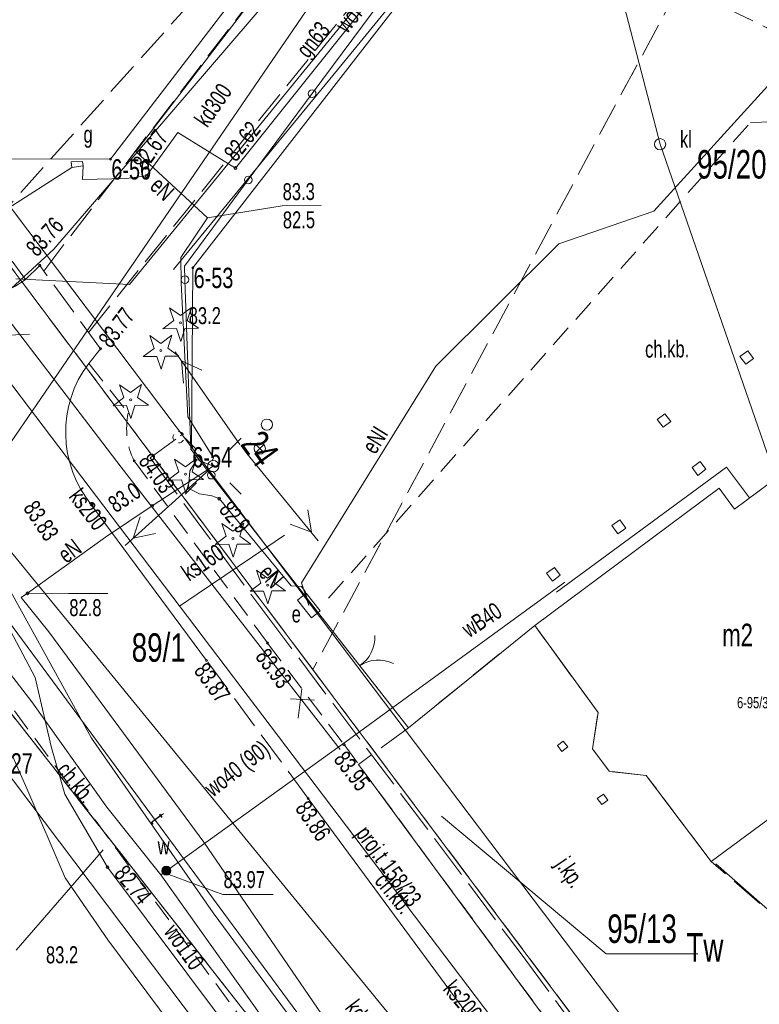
# Model space of a CAD drawing. Header units: metres. Extents: x -1013 to 1493497, y -5789518 to 1032.
# Tile 55 of 73: x -96 to -63, y 85 to 128. Entities that reach past the tile are written whole.
import ezdxf
from ezdxf.xclip import XClip

# ---------------------------------------------------------------- set-up
doc = ezdxf.new("R2010")
doc.units = ezdxf.units.M
doc.header["$MEASUREMENT"] = 0
doc.header["$XCLIPFRAME"] = 0
for name, pattern in [('2_KTCR02', [1.5, 1, -0.5]), ('2_KTJZ01', [2, 1.5, -0.5]), ('4_SUPT_P_01', [2.5, 2, -0.5]), ('4_SUPW_P_01', [2.5, 2, -0.5]), ('GUK', [2, 1.5, -0.5]), ('GUZ', [1, 0.5, -0.5])]:
    doc.linetypes.add(name, pattern=pattern)
doc.layers.add('700-L Mapa 1_100 dwg', color=7, linetype='Continuous')
doc.layers.add('711-L Wymiary opisy', color=7, linetype='Continuous')
for name, color, linetype, lineweight in [('703-L Płaszczyzny podejścia 2D3', 152, 'Continuous', 30), ('711-L Wymiary opisy1', 7, 'Continuous', 13), ('ex_02_DXF_MZ_500_4_07', 9, 'Continuous', 18), ('ex_02_DXF_MZ_500_4_Dzialki7', 9, 'Continuous', 18), ('ex_02_DXF_MZ_500_4_EADTD_T_07', 9, 'Continuous', 18), ('ex_02_DXF_MZ_500_4_EGBB_E_T_07', 9, 'Continuous', 18), ('ex_02_DXF_MZ_500_4_EGBB_L_07', 9, 'Continuous', 18), ('ex_02_DXF_MZ_500_4_EGBE_L_47', 9, 'Continuous', 18), ('ex_02_DXF_MZ_500_4_K1_BDOT_T_57', 9, 'Continuous', 18), ('ex_02_DXF_MZ_500_4_K1_EGIB_T_17', 9, 'Continuous', 18), ('ex_02_DXF_MZ_500_4_Kontury3', 9, 'Continuous', 18), ('ex_02_DXF_MZ_500_4_KTCR_E_T_17', 9, 'Continuous', 18), ('ex_02_DXF_MZ_500_4_KTCR_L_17', 9, 'Continuous', 18), ('ex_02_DXF_MZ_500_4_KTJZ_E_T_07', 9, 'Continuous', 18), ('ex_02_DXF_MZ_500_4_KTJZ_L_07', 9, 'Continuous', 18), ('ex_02_DXF_MZ_500_4_KTKR_L_07', 9, 'Continuous', 18), ('ex_02_DXF_MZ_500_4_KTOK_L_47', 9, 'Continuous', 18), ('ex_02_DXF_MZ_500_4_Numery_dzialek7', 9, 'Continuous', 18), ('ex_02_DXF_MZ_500_4_Numery_konturow3', 9, 'Continuous', 18), ('ex_02_DXF_MZ_500_4_Numery_punktow7', 9, 'Continuous', 18), ('ex_02_DXF_MZ_500_4_OBOP_T_03', 9, 'Continuous', 18), ('ex_02_DXF_MZ_500_4_Punkty7', 9, 'Continuous', 18), ('ex_02_DXF_MZ_500_4_RTPW_T_07', 9, 'Continuous', 18), ('ex_02_DXF_MZ_500_4_RTPW_T_17', 9, 'Continuous', 18), ('ex_02_DXF_MZ_500_4_SUOE_L_11', 9, 'Continuous', 18), ('ex_02_DXF_MZ_500_4_SUOW_L_05', 9, 'Continuous', 18), ('ex_02_DXF_MZ_500_4_SUPE_D_L_31', 9, 'Continuous', 18), ('ex_02_DXF_MZ_500_4_SUPE_E_T_31', 9, 'Continuous', 18), ('ex_02_DXF_MZ_500_4_SUPE_L_31', 9, 'Continuous', 18), ('ex_02_DXF_MZ_500_4_SUPE_S_T_07', 9, 'Continuous', 18), ('ex_02_DXF_MZ_500_4_SUPG_E_T_37', 9, 'Continuous', 18), ('ex_02_DXF_MZ_500_4_SUPG_L_252', 9, 'Continuous', 18), ('ex_02_DXF_MZ_500_4_SUPG_L_352', 9, 'Continuous', 18), ('ex_02_DXF_MZ_500_4_SUPK_D_L_034', 9, 'Continuous', 18), ('ex_02_DXF_MZ_500_4_SUPK_D_L_134', 9, 'Continuous', 18), ('ex_02_DXF_MZ_500_4_SUPK_E_T_034', 9, 'Continuous', 18), ('ex_02_DXF_MZ_500_4_SUPK_E_T_434', 9, 'Continuous', 18), ('ex_02_DXF_MZ_500_4_SUPK_L_034', 9, 'Continuous', 18), ('ex_02_DXF_MZ_500_4_SUPK_L_434', 9, 'Continuous', 18), ('ex_02_DXF_MZ_500_4_SUPP_E_T_630', 9, 'Continuous', 18), ('ex_02_DXF_MZ_500_4_SUPP_L_630', 9, 'Continuous', 18), ('ex_02_DXF_MZ_500_4_SUPP_L_75', 9, 'Continuous', 18), ('ex_02_DXF_MZ_500_4_SUPS_T_630', 9, 'Continuous', 18), ('ex_02_DXF_MZ_500_4_SUPT_D_L_030', 9, 'Continuous', 18), ('ex_02_DXF_MZ_500_4_SUPT_E_T_030', 9, 'Continuous', 18), ('ex_02_DXF_MZ_500_4_SUPT_L_030', 9, 'Continuous', 18), ('ex_02_DXF_MZ_500_4_SUPW_D_L_05', 9, 'Continuous', 18), ('ex_02_DXF_MZ_500_4_SUPW_E_T_05', 9, 'Continuous', 18), ('ex_02_DXF_MZ_500_4_SUPW_L_05', 9, 'Continuous', 18), ('ex_02_DXF_MZ_500_4_SUSM_D_T_07', 9, 'Continuous', 18), ('ex_02_DXF_MZ_500_4_SUSM_D_T_37', 9, 'Continuous', 18), ('ex_02_DXF_MZ_500_4_SUTE_T_01', 9, 'Continuous', 18), ('ex_02_DXF_MZ_500_4_SUTG_T_052', 9, 'Continuous', 18), ('ex_02_DXF_MZ_500_4_SUTW_T_05', 9, 'Continuous', 18), ('ex_02_DXF_MZ_500_4_SUUE_E_T_27', 9, 'Continuous', 18), ('ex_02_DXF_MZ_500_4_SUUE_T_37', 9, 'Continuous', 18), ('ex_02_DXF_MZ_500_4_SUUG_E_T_17', 9, 'Continuous', 18), ('ex_02_DXF_MZ_500_4_SUUG_L_27', 9, 'Continuous', 18), ('ex_02_DXF_MZ_500_4_SUUK_D_T_234', 9, 'Continuous', 18), ('ex_02_DXF_MZ_500_4_SUUK_E_T_17', 9, 'Continuous', 18), ('ex_02_DXF_MZ_500_4_SUUW_E_T_57', 9, 'Continuous', 18), ('ex_02_DXF_MZ_500_4_SUUW_T_77', 9, 'Continuous', 18), ('ex_02_DXF_MZ_500_4_Uzytki3', 9, 'Continuous', 18)]:
    doc.layers.add(name, color=color, linetype=linetype, lineweight=lineweight)
doc.styles.add('STYL_AUTOMATYCZNY_2', font='arial.ttf')
doc.styles.add('STYL_AUTOMATYCZNY_4', font='arial.ttf', dxfattribs={"width": 0.7})
doc.dimstyles.new('STYL_AUTOMATYCZNY__3', dxfattribs={"dimtxt": 0.25, "dimasz": 0.183575, "dimexe": 0.18, "dimexo": 0.04, "dimgap": 0, "dimtad": 1, "dimzin": 0, "dimdsep": 46, "dimtxsty": 'STYL_AUTOMATYCZNY_2', "dimblk": 'ARROWHEAD_8', "dimblk1": 'ARROWHEAD_8', "dimblk2": 'ARROWHEAD_8', "dimcen": 0.09, "dimclrd": 7, "dimclre": 7, "dimclrt": 7, "dimazin": 0, "dimtfac": 1, "dimtdec": 4, "dimtmove": 2, "dimatfit": 3, "dimfxl": 1, "dimtolj": 1, "dimtzin": 0, "dimarcsym": 0})

# ---------------------------------------------------------------- blocks, each defined once
blk = doc.blocks.new('*D60')
at = {"layer": '711-L Wymiary opisy1', "color": 7, "linetype": 'Continuous', "lineweight": 13}
for p, q in [((-23.688, -3.688), (-23.815, -3.738)), ((-23.688, -3.688), (-23.638, -3.815)), ((-23.983, -4.516), (-24.05, -4.396)), ((-23.983, -4.516), (-23.864, -4.449))]:
    blk.add_line(p, q, dxfattribs=at)
blk.add_arc((-18.286, -6.082), 5.908, 156.1008, 164.6316, dxfattribs=at)
at = {"layer": '711-L Wymiary opisy1', "color": 7, "lineweight": 13, "insert": (-25.573, -3.532), "char_height": 0.25, "attachment_point": 7, "rotation": 336.1008, "style": 'STYL_AUTOMATYCZNY_2'}
blk.add_mtext('\\A1;{\\pql;\\fArial|b0|i0|c238|p0;\\W1.000000;8,53°/15%}', dxfattribs=at)
blk = doc.blocks.new('ARROWHEAD_8')
at = {"color": 0, "linetype": 'Continuous', "lineweight": 0}
blk.add_line((0, 0), (-1, 0), dxfattribs=at)
at = {"color": 0, "linetype": 'Continuous', "lineweight": 0, "flags": 128}
blk.add_lwpolyline([(-0.525, 0.525), (0, 0), (-0.525, -0.525)], dxfattribs=at)
blk = doc.blocks.new('*D62')
at = {"layer": '711-L Wymiary opisy1', "color": 7, "linetype": 'Continuous', "lineweight": 13}
for p, q in [((-9.682, 27.468), (-9.815, 27.437)), ((-9.682, 27.468), (-9.651, 27.335)), ((-10.088, 26.709), (-10.136, 26.836)), ((-10.088, 26.709), (-9.96, 26.757))]:
    blk.add_line(p, q, dxfattribs=at)
blk.add_arc((-4.796, 24.363), 5.789, 147.57, 156.1008, dxfattribs=at)
at = {"layer": '711-L Wymiary opisy1', "color": 7, "lineweight": 13, "insert": (-11.672, 27.587), "char_height": 0.25, "attachment_point": 7, "rotation": 336.1008, "style": 'STYL_AUTOMATYCZNY_2'}
blk.add_mtext('\\A1;{\\pql;\\fArial|b0|i0|c238|p0;\\W1.000000;8,53°/15%}', dxfattribs=at)
blk = doc.blocks.new('Rysunek_1_4', base_point=(-51.91, -72.413))
at = {"layer": 'ex_02_DXF_MZ_500_4_07', "color": 9, "linetype": 'Continuous', "lineweight": 18}
for p, q in [((-85.43, 109.169), (-85.076, 109.522)), ((-85.076, 109.169), (-85.43, 109.522))]:
    blk.add_line(p, q, dxfattribs=at)
blk.add_circle((-85.253, 109.346), 0.25, dxfattribs=at)
at = {"layer": 'ex_02_DXF_MZ_500_4_Dzialki7', "color": 9, "linetype": 'Continuous', "lineweight": 18}
for p, q in [((-91.86, 122.153), (-77.609, 140.765)), ((-88.215, 117.348), (-72.873, 137.078)), ((-64.89, 75.558), (-110.248, 135.985)), ((-88.27, 109.407), (-97.92, 122.18)), ((-97.92, 122.18), (-91.86, 122.153)), ((-88.27, 109.407), (-88.215, 117.348)), ((-64.053, 77.374), (-88.27, 109.407)), ((-102.373, 105.388), (-65.217, 58.045)), ((-97.095, 95.854), (-77.511, 69.929))]:
    blk.add_line(p, q, dxfattribs=at)
at = {"layer": 'ex_02_DXF_MZ_500_4_EGBB_L_07', "color": 9, "linetype": 'Continuous', "lineweight": 18}
for p, q in [((-60.42, 109.493), (-64.23, 106.663)), ((-64.91, 107.583), (-73.07, 101.503)), ((-64.23, 106.663), (-64.91, 107.583)), ((-73.07, 101.503), (-70.27, 97.653)), ((-70.27, 97.653), (-70.51, 96.043)), ((-65.26, 91.063), (-57.08, 97.093)), ((-70.51, 96.043), (-69.77, 95.053)), ((-69.77, 95.053), (-68.13, 94.873)), ((-68.13, 94.873), (-65.26, 91.063))]:
    blk.add_line(p, q, dxfattribs=at)
at = {"layer": 'ex_02_DXF_MZ_500_4_EGBE_L_47', "color": 9, "linetype": 'Continuous', "lineweight": 18}
for p, q in [((-63.99, 113.413), (-63.64, 113.673)), ((-63.72, 113.073), (-63.99, 113.413)), ((-63.64, 113.673), (-63.38, 113.333)), ((-63.38, 113.333), (-63.72, 113.073)), ((-67.31, 110.883), (-67.65, 110.623)), ((-67.05, 110.543), (-67.31, 110.883)), ((-67.65, 110.623), (-67.39, 110.283)), ((-67.39, 110.283), (-67.05, 110.543)), ((-65.74, 108.773), (-66.1, 108.503)), ((-65.49, 108.423), (-65.74, 108.773)), ((-66.1, 108.503), (-65.85, 108.153)), ((-65.85, 108.153), (-65.49, 108.423)), ((-69.3, 106.183), (-69.65, 105.933)), ((-69.65, 105.933), (-69.39, 105.573)), ((-69.04, 105.823), (-69.3, 106.183)), ((-69.39, 105.573), (-69.04, 105.823)), ((-72.2, 104.073), (-72.55, 103.823)), ((-72.55, 103.823), (-72.29, 103.473)), ((-71.94, 103.733), (-72.2, 104.073)), ((-72.29, 103.473), (-71.94, 103.733)), ((-71.81, 96.393), (-72.07, 96.193)), ((-71.61, 96.133), (-71.81, 96.393)), ((-72.07, 96.193), (-71.87, 95.933)), ((-71.87, 95.933), (-71.61, 96.133)), ((-70.03, 94.043), (-70.3, 93.843)), ((-70.3, 93.843), (-70.1, 93.583)), ((-70.1, 93.583), (-69.83, 93.773)), ((-69.83, 93.773), (-70.03, 94.043))]:
    blk.add_line(p, q, dxfattribs=at)
at = {"layer": 'ex_02_DXF_MZ_500_4_K1_BDOT_T_57', "color": 9, "linetype": 'Continuous', "lineweight": 18}
for centre, start, end in [((-81.655, 100.981), 303.4821, 3.4826), ((-80, 98.479), 63.4826, 123.483)]:
    blk.add_arc(centre, 1.5, start, end, dxfattribs=at)
at = {"layer": 'ex_02_DXF_MZ_500_4_Kontury3', "color": 9, "linetype": 'GUK', "lineweight": 18}
for p, q in [((-82.841, 135.208), (-97.427, 118.904)), ((-66.652, 129.851), (-82.9, 99.554)), ((-59.818, 126.529), (-66.652, 129.851)), ((-82.9, 99.554), (-97.427, 118.904)), ((-65.217, 58.045), (-99.497, 101.727)), ((-82.9, 99.554), (-64.89, 75.558))]:
    blk.add_line(p, q, dxfattribs=at)
at = {"layer": 'ex_02_DXF_MZ_500_4_KTCR_L_17', "color": 9, "linetype": '2_KTCR02', "lineweight": 18}
for p, q in [((-63.519, 123.783), (-54.519, 123.966)), ((-82.202, 102.719), (-63.519, 123.783)), ((-95.63, 116.833), (-97.2, 118.993)), ((-92.83, 113.113), (-91.08, 110.903)), ((-90.82, 108.803), (-84.91, 100.733)), ((-75.92, 70.373), (-103.19, 107.313)), ((-84.91, 100.733), (-81.52, 96.233)), ((-81.52, 96.233), (-80.875, 95.359)), ((-80.875, 95.359), (-66.855, 76.34))]:
    blk.add_line(p, q, dxfattribs=at)
blk.add_arc((-87.887, 110.232), 3.263, 168.1367, 205.979, dxfattribs=at)
at = {"layer": 'ex_02_DXF_MZ_500_4_KTJZ_L_07', "color": 9, "linetype": '2_KTJZ01', "lineweight": 18}
for p, q in [((-78.13, 139.023), (-94.818, 117.203)), ((-75.59, 135.923), (-92.837, 114.487)), ((-92.31, 113.763), (-95, 117.453)), ((-73.07, 101.503), (-78.671, 96.984)), ((-70.27, 97.653), (-73.07, 101.503)), ((-83.11, 93.853), (-87.61, 99.963)), ((-70.51, 96.043), (-70.27, 97.653)), ((-78.671, 96.984), (-80.875, 95.359)), ((-69.77, 95.053), (-70.51, 96.043)), ((-68.13, 94.873), (-69.77, 95.053)), ((-65.26, 91.063), (-68.13, 94.873)), ((-60.077, 86.593), (-65.26, 91.063))]:
    blk.add_line(p, q, dxfattribs=at)
at = {"layer": 'ex_02_DXF_MZ_500_4_KTJZ_L_07', "color": 9, "linetype": 'Continuous', "lineweight": 18}
blk.add_line((-80.875, 95.359), (-66.855, 76.34), dxfattribs=at)
at = {"layer": 'ex_02_DXF_MZ_500_4_KTKR_L_07', "color": 9, "linetype": 'Continuous', "lineweight": 18}
for p, q in [((-95, 117.453), (-95.63, 116.833)), ((-92.83, 113.113), (-92.31, 113.763)), ((-100.86, 107.753), (-74.1, 71.533)), ((-87.61, 99.963), (-92.7, 106.843)), ((-67.85, 73.183), (-83.11, 93.853))]:
    blk.add_line(p, q, dxfattribs=at)
for centre, radius, start, end in [((-97.796, 119.586), 3.503, 216.287, 308.1929), ((-88.77, 110.061), 5.079, 143.0666, 219.309)]:
    blk.add_arc(centre, radius, start, end, dxfattribs=at)
at = {"layer": 'ex_02_DXF_MZ_500_4_KTOK_L_47', "color": 9, "linetype": 'Continuous', "lineweight": 18}
for p, q in [((-78.47, 131.083), (-82.932, 125.055)), ((-82.932, 125.055), (-85.761, 121.234)), ((-85.761, 121.234), (-88.59, 117.413)), ((-88.568, 116.818), (-88.59, 117.413)), ((-88.3, 109.323), (-88.568, 116.818)), ((-87.401, 108.166), (-88.3, 109.323)), ((-82.8, 102.243), (-87.401, 108.166)), ((-82.8, 102.243), (-78.671, 96.984)), ((-78.671, 96.984), (-73.07, 101.503)), ((-60.077, 86.593), (-65.058, 90.959))]:
    blk.add_line(p, q, dxfattribs=at)
for centre in [(-82.932, 125.055), (-85.761, 121.234), (-88.568, 116.818), (-87.401, 108.166)]:
    blk.add_circle(centre, 0.17, dxfattribs=at)
at = {"layer": 'ex_02_DXF_MZ_500_4_Numery_dzialek7', "color": 9, "linetype": 'Continuous', "lineweight": 18}
for p, q in [((-77.195, 93.071), (-69.91, 86.967)), ((-92.193, 91.577), (-96.043, 87.132)), ((-69.91, 86.967), (-65.852, 86.967))]:
    blk.add_line(p, q, dxfattribs=at)
at = {"layer": 'ex_02_DXF_MZ_500_4_OBOP_T_03', "color": 9, "linetype": 'Continuous', "lineweight": 18}
for p, q in [((-89.061, 115.007), (-89.253, 115.575)), ((-89.253, 115.575), (-88.764, 115.228)), ((-88.764, 115.228), (-88.283, 115.587)), ((-88.283, 115.587), (-88.461, 115.014)), ((-89.542, 114.648), (-89.061, 115.007)), ((-88.942, 114.655), (-89.542, 114.648)), ((-88.749, 114.087), (-88.942, 114.655)), ((-88.571, 114.66), (-88.749, 114.087)), ((-87.971, 114.667), (-88.571, 114.66)), ((-88.461, 115.014), (-87.971, 114.667)), ((-89.931, 113.777), (-90.123, 114.345)), ((-90.123, 114.345), (-89.634, 113.998)), ((-89.634, 113.998), (-89.153, 114.357)), ((-89.153, 114.357), (-89.331, 113.784)), ((-90.412, 113.418), (-89.931, 113.777)), ((-89.331, 113.784), (-88.841, 113.437)), ((-89.812, 113.425), (-90.412, 113.418)), ((-89.619, 112.857), (-89.812, 113.425)), ((-89.441, 113.43), (-89.619, 112.857)), ((-88.841, 113.437), (-89.441, 113.43)), ((-91.271, 111.597), (-91.463, 112.165)), ((-91.463, 112.165), (-90.974, 111.818)), ((-90.974, 111.818), (-90.493, 112.177)), ((-90.493, 112.177), (-90.671, 111.604)), ((-90.671, 111.604), (-90.181, 111.257)), ((-91.752, 111.238), (-91.271, 111.597)), ((-91.152, 111.245), (-91.752, 111.238)), ((-90.959, 110.677), (-91.152, 111.245)), ((-90.781, 111.25), (-90.959, 110.677)), ((-90.181, 111.257), (-90.781, 111.25)), ((-88.841, 108.307), (-89.033, 108.875)), ((-89.033, 108.875), (-88.544, 108.528)), ((-88.544, 108.528), (-88.063, 108.887)), ((-88.063, 108.887), (-88.241, 108.314)), ((-89.322, 107.948), (-88.841, 108.307)), ((-88.241, 108.314), (-87.751, 107.967)), ((-88.722, 107.955), (-89.322, 107.948)), ((-88.529, 107.387), (-88.722, 107.955)), ((-88.351, 107.96), (-88.529, 107.387)), ((-87.751, 107.967), (-88.351, 107.96)), ((-86.741, 105.457), (-86.933, 106.025)), ((-86.933, 106.025), (-86.444, 105.678)), ((-86.444, 105.678), (-85.963, 106.037)), ((-85.963, 106.037), (-86.141, 105.464)), ((-87.222, 105.098), (-86.741, 105.457)), ((-86.622, 105.105), (-87.222, 105.098)), ((-86.429, 104.537), (-86.622, 105.105)), ((-86.251, 105.11), (-86.429, 104.537)), ((-85.651, 105.117), (-86.251, 105.11)), ((-86.141, 105.464), (-85.651, 105.117)), ((-85.201, 103.387), (-85.393, 103.955)), ((-85.393, 103.955), (-84.904, 103.608)), ((-84.904, 103.608), (-84.423, 103.967)), ((-84.423, 103.967), (-84.601, 103.394)), ((-85.682, 103.028), (-85.201, 103.387)), ((-84.601, 103.394), (-84.111, 103.047)), ((-85.082, 103.035), (-85.682, 103.028)), ((-84.889, 102.467), (-85.082, 103.035)), ((-84.711, 103.04), (-84.889, 102.467)), ((-84.111, 103.047), (-84.711, 103.04))]:
    blk.add_line(p, q, dxfattribs=at)
for centre in [(-88.76, 114.913), (-89.63, 113.683), (-90.97, 111.503), (-88.54, 108.213), (-86.44, 105.363), (-84.9, 103.293)]:
    blk.add_circle(centre, 0.045, dxfattribs=at)
at = {"layer": 'ex_02_DXF_MZ_500_4_Punkty7', "color": 9, "linetype": 'Continuous', "lineweight": 18}
for centre in [(-91.86, 122.153), (-88.215, 117.348), (-88.27, 109.407)]:
    blk.add_circle(centre, 0.045, dxfattribs=at)
at = {"layer": 'ex_02_DXF_MZ_500_4_RTPW_T_17', "color": 9, "linetype": 'Continuous', "lineweight": 18}
for centre in [(-95, 117.453), (-92.31, 113.763), (-90.82, 108.803), (-92.7, 106.843), (-84.91, 100.733), (-87.61, 99.963), (-81.52, 96.233), (-83.11, 93.853)]:
    blk.add_circle(centre, 0.045, dxfattribs=at)
at = {"layer": 'ex_02_DXF_MZ_500_4_SUOE_L_11', "color": 9, "linetype": 'Continuous', "lineweight": 18}
for p, q in [((-87.571, 119.553), (-90.742, 122.501)), ((-92.08, 105.413), (-90.02, 106.803)), ((-95.54, 102.933), (-92.08, 105.413))]:
    blk.add_line(p, q, dxfattribs=at)
at = {"layer": 'ex_02_DXF_MZ_500_4_SUOW_L_05', "color": 9, "linetype": 'Continuous', "lineweight": 18}
blk.add_line((-81.32, 96.453), (-89.39, 90.653), dxfattribs=at)
at = {"layer": 'ex_02_DXF_MZ_500_4_SUPE_D_L_31', "color": 9, "linetype": 'Continuous', "lineweight": 18}
for p, q in [((-88.036, 108.859), (-88.352, 108.356)), ((-87.314, 108.564), (-88.036, 108.859)), ((-88.352, 108.356), (-88.38, 107.986)), ((-88.38, 107.986), (-88.427, 107.586)), ((-88.427, 107.586), (-87.925, 107.339)), ((-87.925, 107.339), (-87.374, 107.243)), ((-87.374, 107.243), (-87.053, 107.126)), ((-87.053, 107.126), (-83.856, 103.258)), ((-83.856, 103.258), (-83.406, 103.231)), ((-83.406, 103.231), (-83.234, 103.012)), ((-83.234, 103.012), (-83.08, 102.393))]:
    blk.add_line(p, q, dxfattribs=at)
at = {"layer": 'ex_02_DXF_MZ_500_4_SUPE_L_31', "color": 9, "linetype": 'Continuous', "lineweight": 18}
for p, q in [((-67.79, 119.853), (-49.01, 140.543)), ((-90.742, 122.501), (-77.066, 140.299)), ((-87.571, 119.553), (-90.742, 122.501)), ((-88.749, 117.795), (-87.571, 119.553)), ((-72.01, 118.413), (-67.79, 119.853)), ((-77.45, 112.993), (-72.01, 118.413)), ((-88.741, 116.675), (-88.749, 117.795)), ((-88.439, 110.746), (-88.741, 116.675)), ((-83.4, 103.403), (-77.45, 112.993)), ((-87.306, 108.934), (-88.439, 110.746)), ((-90.02, 106.803), (-87.314, 108.564)), ((-87.355, 108.794), (-87.306, 108.934)), ((-92.08, 105.413), (-90.02, 106.803)), ((-95.54, 102.933), (-92.08, 105.413)), ((-83.08, 102.393), (-83.4, 103.403)), ((-95.82, 102.753), (-95.54, 102.933)), ((-94.59, 101.223), (-95.82, 102.753)), ((-87.73, 91.923), (-94.59, 101.223)), ((-80.1, 80.783), (-87.73, 91.923))]:
    blk.add_line(p, q, dxfattribs=at)
at = {"layer": 'ex_02_DXF_MZ_500_4_SUPE_S_T_07', "color": 9, "linetype": 'Continuous', "lineweight": 18}
for p, q in [((-86.132, 109.528), (-88.998, 113.625)), ((-88.634, 112.232), (-88.721, 113.229)), ((-88.721, 113.229), (-87.815, 112.806)), ((-85.83, 109.13), (-82.659, 105.264)), ((-87.499, 108.396), (-91.213, 105.048)), ((-83.129, 106.625), (-82.966, 105.638)), ((-90.853, 105.372), (-90.545, 106.324)), ((-82.966, 105.638), (-83.902, 105.991)), ((-89.875, 105.581), (-90.853, 105.372))]:
    blk.add_line(p, q, dxfattribs=at)
at = {"layer": 'ex_02_DXF_MZ_500_4_SUPG_L_252', "color": 9, "linetype": 'Continuous', "lineweight": 18}
for p, q in [((-96.57, 119.873), (-93.58, 121.793)), ((-95.2, 99.213), (-96.71, 102.053)), ((-94.49, 96.153), (-95.2, 99.213)), ((-93.89, 94.043), (-94.49, 96.153)), ((-92, 90.813), (-93.89, 94.043)), ((-82.83, 78.573), (-92, 90.813))]:
    blk.add_line(p, q, dxfattribs=at)
at = {"layer": 'ex_02_DXF_MZ_500_4_SUPG_L_352', "color": 9, "linetype": 'Continuous', "lineweight": 18}
for p, q in [((-86.33, 121.763), (-73.8, 137.393)), ((-90.27, 121.413), (-88.88, 123.343)), ((-88.88, 123.343), (-86.33, 121.763)), ((-93.08, 121.853), (-93.11, 121.253)), ((-93.11, 121.253), (-91.15, 121.293)), ((-91.15, 121.293), (-90.27, 121.413))]:
    blk.add_line(p, q, dxfattribs=at)
at = {"layer": 'ex_02_DXF_MZ_500_4_SUPK_D_L_034', "color": 9, "linetype": 'Continuous', "lineweight": 18}
blk.add_line((-99.083, 105.531), (-80.394, 132.825), dxfattribs=at)
at = {"layer": 'ex_02_DXF_MZ_500_4_SUPK_D_L_134', "color": 9, "linetype": 'Continuous', "lineweight": 18}
for p, q in [((-69.918, 132.088), (-67.522, 122.814)), ((-67.522, 122.814), (-62.387, 108.032))]:
    blk.add_line(p, q, dxfattribs=at)
at = {"layer": 'ex_02_DXF_MZ_500_4_SUPK_L_034', "color": 9, "linetype": 'Continuous', "lineweight": 18}
blk.add_line((-101.47, 111.113), (-60.75, 61.356), dxfattribs=at)
at = {"layer": 'ex_02_DXF_MZ_500_4_SUPK_L_434', "color": 9, "linetype": 'Continuous', "lineweight": 18}
for p, q in [((-81.55, 133.093), (-94.38, 118.173)), ((-98.16, 114.693), (-94.38, 118.173)), ((-65.54, 71.713), (-98.16, 114.693)), ((-84.98, 104.953), (-84.152, 105.514)), ((-88.02, 102.893), (-84.98, 104.953)), ((-88.802, 102.363), (-88.02, 102.893))]:
    blk.add_line(p, q, dxfattribs=at)
at = {"layer": 'ex_02_DXF_MZ_500_4_SUPP_L_630', "color": 9, "linetype": '4_SUPT_P_01', "lineweight": 18}
for p, q in [((-88.763, 109.91), (-88.692, 109.962)), ((-88.97, 109.763), (-90.106, 108.925)), ((-90.106, 108.925), (-85.027, 102.069)), ((-85.027, 102.069), (-73.633, 86.92)), ((-73.633, 86.92), (-67.496, 78.566))]:
    blk.add_line(p, q, dxfattribs=at)
at = {"layer": 'ex_02_DXF_MZ_500_4_SUPP_L_75', "color": 9, "linetype": '4_SUPW_P_01', "lineweight": 18}
for p, q in [((-96.368, 114.362), (-95.453, 114.404)), ((-83.39, 98.711), (-83.55, 97.413)), ((-83.894, 98.256), (-82.823, 98.207))]:
    blk.add_line(p, q, dxfattribs=at)
at = {"layer": 'ex_02_DXF_MZ_500_4_SUPS_T_630', "color": 9, "linetype": 'Continuous', "lineweight": 18}
for start, end in [(149.4064, 210.4809), (30.0857, 90.1805), (269.3333, 330.3412)]:
    blk.add_arc((-88.85, 109.843), 0.25, start, end, dxfattribs=at)
at = {"layer": 'ex_02_DXF_MZ_500_4_SUPT_D_L_030', "color": 9, "linetype": 'Continuous', "lineweight": 18}
for p, q in [((-95.564, 94.294), (-96.184, 95.69)), ((-93.876, 90.336), (-95.564, 94.294)), ((-91.977, 87.599), (-93.876, 90.336)), ((-81.093, 72.964), (-91.977, 87.599))]:
    blk.add_line(p, q, dxfattribs=at)
at = {"layer": 'ex_02_DXF_MZ_500_4_SUPT_L_030', "color": 9, "linetype": 'Continuous', "lineweight": 18}
for p, q in [((-96.954, 104.216), (-92.699, 96.515)), ((-92.699, 96.515), (-87.315, 88.782)), ((-87.315, 88.782), (-75.542, 72.883))]:
    blk.add_line(p, q, dxfattribs=at)
at = {"layer": 'ex_02_DXF_MZ_500_4_SUPW_D_L_05', "color": 9, "linetype": 'Continuous', "lineweight": 18}
for p, q in [((-100.024, 119.805), (-91.394, 108.515)), ((-91.394, 108.515), (-85.651, 101.105)), ((-72.103, 102.98), (-64.581, 108.514)), ((-64.581, 108.514), (-63.566, 107.156)), ((-81.32, 96.453), (-71.738, 103.421)), ((-95.351, 98.126), (-98.227, 101.836)), ((-85.651, 101.105), (-81.685, 96.012)), ((-92.028, 93.459), (-95.351, 98.126)), ((-89.631, 90.474), (-92.028, 93.459)), ((-89.39, 90.653), (-89.631, 90.474)), ((-85.112, 84.117), (-89.631, 90.474))]:
    blk.add_line(p, q, dxfattribs=at)
at = {"layer": 'ex_02_DXF_MZ_500_4_SUPW_L_05', "color": 9, "linetype": 'Continuous', "lineweight": 18}
for p, q in [((-73.57, 137.973), (-91.02, 116.613)), ((-74.74, 134.803), (-81.33, 126.683)), ((-81.33, 126.683), (-89.07, 117.263)), ((-91.02, 116.613), (-96.06, 116.853)), ((-81.32, 96.453), (-89.39, 90.653))]:
    blk.add_line(p, q, dxfattribs=at)
at = {"layer": 'ex_02_DXF_MZ_500_4_SUSM_D_T_07', "color": 9, "linetype": 'Continuous', "lineweight": 18}
for p, q in [((-88.056, 109.306), (-88.551, 109.801)), ((-86.571, 109.306), (-86.076, 109.801)), ((-88.056, 107.821), (-88.551, 107.326)), ((-86.571, 107.821), (-86.076, 107.326))]:
    blk.add_line(p, q, dxfattribs=at)
at = {"layer": 'ex_02_DXF_MZ_500_4_SUSM_D_T_37', "color": 9, "linetype": 'Continuous', "lineweight": 18}
for centre in [(-84.936, 110.401), (-87.314, 108.564)]:
    blk.add_circle(centre, 0.25, dxfattribs=at)
at = {"layer": 'ex_02_DXF_MZ_500_4_SUTE_T_01', "color": 9, "linetype": 'Continuous', "lineweight": 18}
for p, q in [((-87.571, 119.553), (-84.265, 120.09)), ((-84.265, 120.09), (-82.528, 120.102)), ((-95.54, 102.933), (-93.718, 102.924)), ((-93.718, 102.924), (-91.981, 102.924))]:
    blk.add_line(p, q, dxfattribs=at)
for centre in [(-90.02, 106.803), (-87.053, 107.126), (-95.54, 102.933)]:
    blk.add_circle(centre, 0.0625, dxfattribs=at)
at = {"layer": 'ex_02_DXF_MZ_500_4_SUTG_T_052', "color": 9, "linetype": 'Continuous', "lineweight": 18}
for centre in [(-86.33, 121.763), (-90.27, 121.413), (-92, 90.813)]:
    blk.add_circle(centre, 0.0625, dxfattribs=at)
at = {"layer": 'ex_02_DXF_MZ_500_4_SUTW_T_05', "color": 9, "linetype": 'Continuous', "lineweight": 18}
for p, q in [((-89.273, 90.49), (-86.885, 89.594)), ((-86.885, 89.594), (-84.66, 89.594))]:
    blk.add_line(p, q, dxfattribs=at)
at = {"layer": 'ex_02_DXF_MZ_500_4_SUUE_T_37', "color": 9, "linetype": 'Continuous', "lineweight": 18}
for p, q in [((-83.198, 102.939), (-83.588, 102.627)), ((-82.572, 102.159), (-83.198, 102.939)), ((-83.588, 102.627), (-82.962, 101.847)), ((-82.962, 101.847), (-82.572, 102.159))]:
    blk.add_line(p, q, dxfattribs=at)
at = {"layer": 'ex_02_DXF_MZ_500_4_SUUG_L_27', "color": 9, "linetype": 'Continuous', "lineweight": 18}
for p, q in [((-93.6, 122.033), (-93.11, 122.053)), ((-93.58, 121.793), (-93.6, 122.033)), ((-93.08, 121.853), (-93.58, 121.793)), ((-93.11, 122.053), (-93.08, 121.853))]:
    blk.add_line(p, q, dxfattribs=at)
at = {"layer": 'ex_02_DXF_MZ_500_4_SUUK_D_T_234', "color": 9, "linetype": 'Continuous', "lineweight": 18}
blk.add_circle((-67.522, 122.814), 0.25, dxfattribs=at)
at = {"layer": 'ex_02_DXF_MZ_500_4_SUUW_T_77', "color": 9, "linetype": 'Continuous', "lineweight": 18}
for radius in [0.2, 0.175, 0.15, 0.125, 0.1, 0.075, 0.05, 0.025, 0.00715]:
    blk.add_circle((-89.39, 90.653), radius, dxfattribs=at)
at = {"layer": 'ex_02_DXF_MZ_500_4_Uzytki3', "color": 9, "linetype": 'GUZ', "lineweight": 18}
for p, q in [((-82.9, 99.554), (-110.248, 135.985)), ((-66.652, 129.851), (-82.9, 99.554)), ((-59.818, 126.529), (-66.652, 129.851)), ((-65.217, 58.045), (-99.497, 101.727)), ((-82.9, 99.554), (-64.89, 75.558))]:
    blk.add_line(p, q, dxfattribs=at)
at = {"layer": 'ex_02_DXF_MZ_500_4_EADTD_T_07', "color": 9, "linetype": 'Continuous', "lineweight": 18, "insert": (-86.146, 109.523), "char_height": 1.25, "attachment_point": 7, "rotation": 305.9426, "style": 'STYL_AUTOMATYCZNY_4'}
blk.add_mtext('\\A1;{\\pql;\\fArial|b0|i0|c238|p0;\\W0.700000;24}', dxfattribs=at)
at = {"layer": 'ex_02_DXF_MZ_500_4_EGBB_E_T_07', "color": 9, "linetype": 'Continuous', "lineweight": 18, "insert": (-64.765, 101.09), "char_height": 1, "attachment_point": 4, "style": 'STYL_AUTOMATYCZNY_4'}
blk.add_mtext('\\A1;{\\pql;\\fArial|b0|i0|c238|p0;\\W0.700000;m2}', dxfattribs=at)
at = {"layer": 'ex_02_DXF_MZ_500_4_K1_EGIB_T_17', "color": 9, "linetype": 'Continuous', "lineweight": 18, "insert": (-64.109, 98.046), "char_height": 0.5, "attachment_point": 4, "style": 'STYL_AUTOMATYCZNY_4'}
blk.add_mtext('\\A1;{\\pql;\\fArial|b0|i0|c238|p0;\\W0.700000;6-95/3;1}', dxfattribs=at)
at = {"layer": 'ex_02_DXF_MZ_500_4_KTCR_E_T_17', "color": 9, "linetype": 'Continuous', "lineweight": 18, "char_height": 0.75, "attachment_point": 4, "style": 'STYL_AUTOMATYCZNY_4'}
for insert, rotation in [((-68.185, 113.736), 0.405), ((-94.014, 95.308), 309.474), ((-79.92, 90.409), 309.474)]:
    blk.add_mtext('\\A1;{\\pql;\\fArial|b0|i0|c238|p0;\\W0.700000;ch.kb.}', dxfattribs=dict(at, insert=insert, rotation=rotation))
at = {"layer": 'ex_02_DXF_MZ_500_4_KTJZ_E_T_07', "color": 9, "linetype": 'Continuous', "lineweight": 18, "insert": (-71.966, 91.075), "char_height": 0.75, "attachment_point": 4, "rotation": 304.1952, "style": 'STYL_AUTOMATYCZNY_4'}
blk.add_mtext('\\A1;{\\pql;\\fArial|b0|i0|c238|p0;\\W0.700000;j.kp.}', dxfattribs=at)
at = {"layer": 'ex_02_DXF_MZ_500_4_Numery_dzialek7', "color": 9, "linetype": 'Continuous', "lineweight": 18, "char_height": 1.26, "style": 'STYL_AUTOMATYCZNY_4'}
for s, insert, attachment_point in [('\\A1;{\\pql;\\fArial|b0|i0|c238|p0;\\W0.700000;95/20}', (-65.884, 121.917), 4), ('\\A1;{\\pql;\\fArial|b0|i0|c238|p0;\\W0.700000;89/1}', (-90.927, 101.164), 1), ('\\A1;{\\pql;\\fArial|b0|i0|c238|p0;\\W0.700000;95/13}', (-69.859, 87.437), 7)]:
    blk.add_mtext(s, dxfattribs=dict(at, insert=insert, attachment_point=attachment_point))
at = {"layer": 'ex_02_DXF_MZ_500_4_Numery_konturow3', "color": 9, "linetype": 'Continuous', "lineweight": 18, "insert": (-66.357, 87.891), "char_height": 1.26, "attachment_point": 1, "style": 'STYL_AUTOMATYCZNY_4'}
blk.add_mtext('\\A1;{\\pql;\\fArial|b0|i0|c238|p0;\\W0.700000;Tw}', dxfattribs=at)
at = {"layer": 'ex_02_DXF_MZ_500_4_Numery_punktow7', "color": 9, "linetype": 'Continuous', "lineweight": 18, "char_height": 0.9, "attachment_point": 1, "style": 'STYL_AUTOMATYCZNY_4'}
for s, insert in [('\\A1;{\\pql;\\fArial|b0|i0|c238|p0;\\W0.700000;6-56}', (-91.827, 122.153)), ('\\A1;{\\pql;\\fArial|b0|i0|c238|p0;\\W0.700000;6-53}', (-88.183, 117.348)), ('\\A1;{\\pql;\\fArial|b0|i0|c238|p0;\\W0.700000;6-54}', (-88.237, 109.407)), ('\\A1;{\\pql;\\fArial|b0|i0|c238|p0;\\W0.700000;6-27}', (-97.066, 95.854))]:
    blk.add_mtext(s, dxfattribs=dict(at, insert=insert))
at = {"layer": 'ex_02_DXF_MZ_500_4_RTPW_T_07', "color": 9, "linetype": 'Continuous', "lineweight": 18, "char_height": 0.75, "attachment_point": 1, "rotation": 0.4031, "style": 'STYL_AUTOMATYCZNY_4'}
for insert in [(-88.403, 115.597), (-94.725, 87.3)]:
    blk.add_mtext('\\A1;{\\pql;\\fArial|b0|i0|c238|p0;\\W0.700000;83.2}', dxfattribs=dict(at, insert=insert))
at = {"layer": 'ex_02_DXF_MZ_500_4_RTPW_T_17', "color": 9, "linetype": 'Continuous', "lineweight": 18, "char_height": 0.75, "style": 'STYL_AUTOMATYCZNY_4'}
for s, insert, attachment_point, rotation in [('\\A1;{\\pql;\\fArial|b0|i0|c238|p0;\\W0.700000;83.76}', (-95.106, 117.788), 7, 47.934), ('\\A1;{\\pql;\\fArial|b0|i0|c238|p0;\\W0.700000;83.77}', (-92.146, 113.964), 4, 52.902), ('\\A1;{\\pql;\\fArial|b0|i0|c238|p0;\\W0.700000;84.03}', (-90.662, 108.774), 7, 305.6813), ('\\A1;{\\pql;\\fArial|b0|i0|c238|p0;\\W0.700000;83.83}', (-95.133, 107.122), 1, 303.8305), ('\\A1;{\\pql;\\fArial|b0|i0|c238|p0;\\W0.700000;83.93}', (-84.88, 100.57), 1, 306.7475), ('\\A1;{\\pql;\\fArial|b0|i0|c238|p0;\\W0.700000;83.87}', (-87.592, 99.939), 1, 306.1936), ('\\A1;{\\pql;\\fArial|b0|i0|c238|p0;\\W0.700000;83.95}', (-81.416, 96.024), 1, 307.3039), ('\\A1;{\\pql;\\fArial|b0|i0|c238|p0;\\W0.700000;83.86}', (-83.093, 93.828), 1, 304.3411)]:
    blk.add_mtext(s, dxfattribs=dict(at, insert=insert, attachment_point=attachment_point, rotation=rotation))
at = {"layer": 'ex_02_DXF_MZ_500_4_SUPE_E_T_31', "color": 9, "linetype": 'Continuous', "lineweight": 18, "char_height": 0.75, "attachment_point": 4, "style": 'STYL_AUTOMATYCZNY_4'}
for s, insert, rotation in [('\\A1;{\\pql;\\fArial|b0|i0|c238|p0;\\W0.700000;eN}', (-89.916, 121.161), 317.0873), ('\\A1;{\\pql;\\fArial|b0|i0|c238|p0;\\W0.700000;eNI}', (-80.448, 109.238), 58.183), ('\\A1;{\\pql;\\fArial|b0|i0|c238|p0;\\W0.700000;eN}', (-94.045, 104.524), 37.089)]:
    blk.add_mtext(s, dxfattribs=dict(at, insert=insert, rotation=rotation))
at = {"layer": 'ex_02_DXF_MZ_500_4_SUPG_E_T_37', "color": 9, "linetype": 'Continuous', "lineweight": 18, "insert": (-83.315, 126.743), "char_height": 0.75, "attachment_point": 4, "rotation": 51.336, "style": 'STYL_AUTOMATYCZNY_4'}
blk.add_mtext('\\A1;{\\pql;\\fArial|b0|i0|c238|p0;\\W0.700000;gn63}', dxfattribs=at)
at = {"layer": 'ex_02_DXF_MZ_500_4_SUPK_E_T_034', "color": 9, "linetype": 'Continuous', "lineweight": 18, "char_height": 0.75, "attachment_point": 4, "style": 'STYL_AUTOMATYCZNY_4'}
for s, insert, rotation in [('\\A1;{\\pql;\\fArial|b0|i0|c238|p0;\\W0.700000;kd300}', (-87.877, 123.72), 55.602), ('\\A1;{\\pql;\\fArial|b0|i0|c238|p0;\\W0.700000;kd160}', (-81.216, 84.79), 307.206)]:
    blk.add_mtext(s, dxfattribs=dict(at, insert=insert, rotation=rotation))
at = {"layer": 'ex_02_DXF_MZ_500_4_SUPK_E_T_434', "color": 9, "linetype": 'Continuous', "lineweight": 18, "char_height": 0.75, "style": 'STYL_AUTOMATYCZNY_4'}
for s, insert, attachment_point, rotation in [('\\A1;{\\pql;\\fArial|b0|i0|c238|p0;\\W0.700000;ks200}', (-93.751, 107.199), 7, 307.197), ('\\A1;{\\pql;\\fArial|b0|i0|c238|p0;\\W0.700000;ks160}', (-88.589, 103.747), 4, 34.1228), ('\\A1;{\\pql;\\fArial|b0|i0|c238|p0;\\W0.700000;ks200}', (-77.18, 85.383), 7, 310.4261)]:
    blk.add_mtext(s, dxfattribs=dict(at, insert=insert, attachment_point=attachment_point, rotation=rotation))
at = {"layer": 'ex_02_DXF_MZ_500_4_SUPP_E_T_630', "color": 9, "linetype": 'Continuous', "lineweight": 18, "insert": (-80.825, 92.441), "char_height": 0.75, "attachment_point": 4, "rotation": 306.0131, "style": 'STYL_AUTOMATYCZNY_4'}
blk.add_mtext('\\A1;{\\pql;\\fArial|b0|i0|c238|p0;\\W0.700000;proj.t 158/23}', dxfattribs=at)
at = {"layer": 'ex_02_DXF_MZ_500_4_SUPT_E_T_030', "color": 9, "linetype": 'Continuous', "lineweight": 18, "insert": (-90.139, 92.837), "char_height": 0.75, "attachment_point": 7, "rotation": 306.5009, "style": 'STYL_AUTOMATYCZNY_4'}
blk.add_mtext('\\A1;{\\pql;\\fArial|b0|i0|c238|p0;\\W0.700000;t}', dxfattribs=at)
at = {"layer": 'ex_02_DXF_MZ_500_4_SUPW_E_T_05', "color": 9, "linetype": 'Continuous', "lineweight": 18, "char_height": 0.75, "attachment_point": 4, "style": 'STYL_AUTOMATYCZNY_4'}
for s, insert, rotation in [('\\A1;{\\pql;\\fArial|b0|i0|c238|p0;\\W0.700000;woI40}', (-81.675, 127.916), 50.938), ('\\A1;{\\pql;\\fArial|b0|i0|c238|p0;\\W0.700000;wB40}', (-76.183, 101.247), 33.579), ('\\A1;{\\pql;\\fArial|b0|i0|c238|p0;\\W0.700000;wo40 (90)}', (-87.487, 94.092), 37.773), ('\\A1;{\\pql;\\fArial|b0|i0|c238|p0;\\W0.700000;wo110}', (-89.227, 88.157), 305.4081)]:
    blk.add_mtext(s, dxfattribs=dict(at, insert=insert, rotation=rotation))
at = {"layer": 'ex_02_DXF_MZ_500_4_SUTE_T_01', "color": 9, "linetype": 'Continuous', "lineweight": 18, "char_height": 0.75, "style": 'STYL_AUTOMATYCZNY_4'}
for s, insert, attachment_point, rotation in [('\\A1;{\\pql;\\fArial|b0|i0|c238|p0;\\W0.700000;83.3}', (-84.242, 121.09), 1, 0.4031), ('\\A1;{\\pql;\\fArial|b0|i0|c238|p0;\\W0.700000;82.5}', (-84.233, 119.84), 1, 0.4031), ('\\A1;{\\pql;\\fArial|b0|i0|c238|p0;\\W0.700000;83.0}', (-92.049, 107.097), 1, 33.6901), ('\\A1;{\\pql;\\fArial|b0|i0|c238|p0;\\W0.700000;82.9}', (-86.808, 106.852), 4, 309.5795), ('\\A1;{\\pql;\\fArial|b0|i0|c238|p0;\\W0.700000;eN}', (-85.065, 104.035), 4, 311.931)]:
    blk.add_mtext(s, dxfattribs=dict(at, insert=insert, attachment_point=attachment_point, rotation=rotation))
at = {"layer": 'ex_02_DXF_MZ_500_4_SUTE_T_01', "color": 9, "linetype": 'Continuous', "lineweight": 18, "insert": (-93.688, 102.674), "char_height": 0.75, "attachment_point": 1, "style": 'STYL_AUTOMATYCZNY_4'}
blk.add_mtext('\\A1;{\\pql;\\fArial|b0|i0|c238|p0;\\W0.700000;82.8}', dxfattribs=at)
at = {"layer": 'ex_02_DXF_MZ_500_4_SUTG_T_052', "color": 9, "linetype": 'Continuous', "lineweight": 18, "char_height": 0.75, "attachment_point": 7, "style": 'STYL_AUTOMATYCZNY_4'}
for s, insert, rotation in [('\\A1;{\\pql;\\fArial|b0|i0|c238|p0;\\W0.700000;82.67}', (-90.305, 121.598), 55.3487), ('\\A1;{\\pql;\\fArial|b0|i0|c238|p0;\\W0.700000;82.62}', (-86.296, 121.991), 51.7456), ('\\A1;{\\pql;\\fArial|b0|i0|c238|p0;\\W0.700000;82.74}', (-91.749, 90.491), 309.4996)]:
    blk.add_mtext(s, dxfattribs=dict(at, insert=insert, rotation=rotation))
at = {"layer": 'ex_02_DXF_MZ_500_4_SUTW_T_05', "color": 9, "linetype": 'Continuous', "lineweight": 18, "insert": (-86.856, 89.874), "char_height": 0.75, "attachment_point": 7, "style": 'STYL_AUTOMATYCZNY_4'}
blk.add_mtext('\\A1;{\\pql;\\fArial|b0|i0|c238|p0;\\W0.700000;83.97}', dxfattribs=at)
at = {"layer": 'ex_02_DXF_MZ_500_4_SUUE_E_T_27', "color": 9, "linetype": 'Continuous', "lineweight": 18, "insert": (-83.837, 101.633), "char_height": 0.75, "attachment_point": 7, "style": 'STYL_AUTOMATYCZNY_4'}
blk.add_mtext('\\A1;{\\pql;\\fArial|b0|i0|c238|p0;\\W0.700000;e}', dxfattribs=at)
at = {"layer": 'ex_02_DXF_MZ_500_4_SUUG_E_T_17', "color": 9, "linetype": 'Continuous', "lineweight": 18, "insert": (-93.059, 122.654), "char_height": 0.75, "attachment_point": 7, "style": 'STYL_AUTOMATYCZNY_4'}
blk.add_mtext('\\A1;{\\pql;\\fArial|b0|i0|c238|p0;\\W0.700000;g}', dxfattribs=at)
at = {"layer": 'ex_02_DXF_MZ_500_4_SUUK_E_T_17', "color": 9, "linetype": 'Continuous', "lineweight": 18, "insert": (-66.641, 123.036), "char_height": 0.75, "attachment_point": 4, "style": 'STYL_AUTOMATYCZNY_4'}
blk.add_mtext('\\A1;{\\pql;\\fArial|b0|i0|c238|p0;\\W0.700000;kl}', dxfattribs=at)
at = {"layer": 'ex_02_DXF_MZ_500_4_SUUW_E_T_57', "color": 9, "linetype": 'Continuous', "lineweight": 18, "insert": (-89.776, 91.372), "char_height": 0.75, "attachment_point": 7, "style": 'STYL_AUTOMATYCZNY_4'}
blk.add_mtext('\\A1;{\\pql;\\fArial|b0|i0|c238|p0;\\W0.700000;w}', dxfattribs=at)

msp = doc.modelspace()

# ---------------------------------------------------------------- linework, layer by layer
at = {"layer": '703-L Płaszczyzny podejścia 2D3', "color": 152, "linetype": 'Continuous', "lineweight": 30}
msp.add_circle((8.2273, 10.355), 1021.6593, dxfattribs=at)

# ---------------------------------------------------------------- block references
at = {"layer": '700-L Mapa 1_100 dwg', "color": 52, "linetype": 'Continuous', "lineweight": 25}
ref = msp.add_blockref('Rysunek_1_4', (-51.9097, -72.4133), dxfattribs=at)
XClip(ref).set_block_clipping_path([(-454.4097296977, -337.82710067), (350.5902703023, 193.0005136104)])

# ---------------------------------------------------------------- dimensions: what is measured, and where the dimension line sits
at = {"layer": '711-L Wymiary opisy', "color": 7, "linetype": 'Continuous', "lineweight": 13}
for base, center, p1, p2, picture, middle in [((-9.8993, 27.0958), (-4.7955, 24.3632), (-360.4425, 181.9583), (-56.0049, 56.8993), '*D62', (-10.8957, 27.3794)), ((-23.8512, -4.0963), (-18.2863, -6.0816), (-397.5726, 98.1664), (-373.9333, 151.5134), '*D60', (-24.7964, -3.7394))]:
    dim = msp.add_angular_dim_3p(base=base, center=center, p1=p1, p2=p2, text='8,53°/15%', dimstyle='STYL_AUTOMATYCZNY__3', dxfattribs=at)
    dim.commit()
    dim.dimension.update_dxf_attribs({"geometry": picture, "text_midpoint": middle, "dimtype": 165, "text_rotation": 336.10081})

doc.saveas('drawing.dxf')
